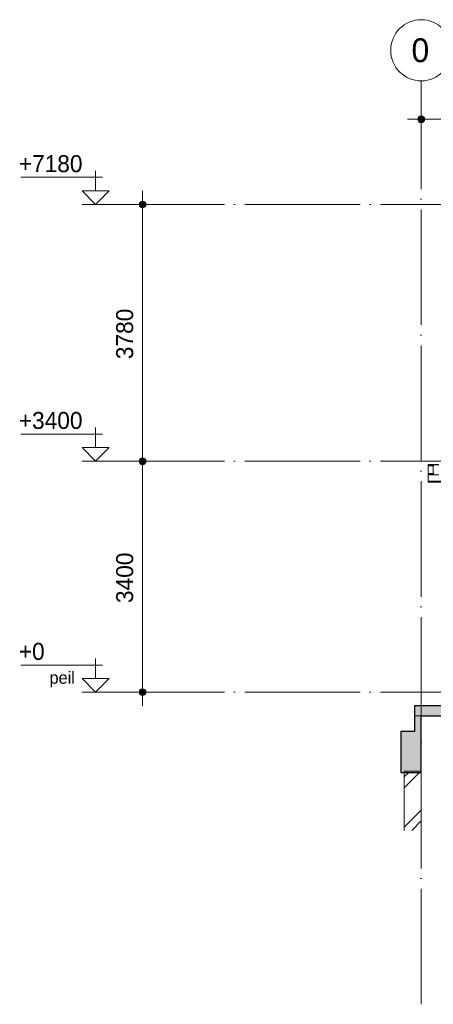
# Model space of a CAD drawing. Header units: millimetres. Extents: x 4517 to 474157, y -4632 to 9900.
# Tile 59 of 114: x 291609 to 297705, y -4594 to 9900. Entities that reach past the tile are written whole.
import ezdxf

# ---------------------------------------------------------------- set-up
doc = ezdxf.new("R2010")
doc.units = ezdxf.units.MM
for name, pattern in [('WSP_hartlijn', [800, 500, -100, 100, -100]), ('WSP_hhidden', [250, 150, -100]), ('WSP_stramienlijn', [2000, 1700, -150, 0, -150])]:
    doc.linetypes.add(name, pattern=pattern)
for name, color, linetype, lineweight in [('00_algemeen - hartlijn', 7, 'WSP_hartlijn', 13), ('00_maatvoering', 8, 'Continuous', 13), ('00_maatvoering-100', 8, 'Continuous', 13), ('07_stramien', 4, 'Continuous', 13), ('07_stramien - levels', 7, 'Continuous', 13), ('16_funderingsconstructies', 2, 'Continuous', 18), ('16_funderingsconstructies - voeten en balken -cut-', 3, 'Continuous', 25), ('17_paalfunderingen - prefab', 2, 'Continuous', 18), ('23_vloeren', 2, 'Continuous', 18), ('23_vloeren - hatch', 1, 'Continuous', 18), ('23_vloeren -cut-', 3, 'Continuous', 25), ('28_hoofddraagconstructies - kolommen en liggers', 1, 'Continuous', 13), ('28_hoofddraagconstructies - kolommen en liggers - staal', 1, 'Continuous', 13), ('28_hoofddraagconstructies - kolommen en liggers - staal -cut-', 2, 'Continuous', 13)]:
    doc.layers.add(name, color=color, linetype=linetype, lineweight=lineweight)
doc.layers.add('16_funderingsconstructies - voeten en balken', color=2, linetype='Continuous')
doc.styles.add('Revittext', font='txt', dxfattribs={"height": 250})
doc.styles.add('Revittext_1', font='txt', dxfattribs={"height": 180})
doc.styles.add('Revittext_2', font='txt', dxfattribs={"height": 350})
doc.dimstyles.new('WSP_25_-_transparant', dxfattribs={"dimscale": 304.8, "dimtxt": 252.223969, "dimasz": 1.312336, "dimexe": 0.656168, "dimexo": 0.0625, "dimgap": 0.213255, "dimtad": 1, "dimdec": 0, "dimzin": 0, "dimdsep": 46, "dimtxsty": 'Revittext', "dimblk1": 'DOTSMALL', "dimblk2": 'DOTSMALL', "dimsah": 1, "dimcen": 0.09, "dimdle": 0.656168, "dimazin": 0, "dimtfac": 1, "dimtdec": 4, "dimtix": 1, "dimtmove": 0, "dimatfit": 3, "dimfxl": 0.656168, "dimfxlon": 1, "dimtvp": 1, "dimtolj": 1, "dimtzin": 0, "dimarcsym": 2})

# ---------------------------------------------------------------- blocks, each defined once
blk = doc.blocks.new('28_WSP_SF_staal - HE v21-0 - HE260B S355-1384947-as F')
at = {"layer": '00_algemeen - hartlijn'}
blk.add_line((2700, 3220), (2776, 3220), dxfattribs=at)
at = {"layer": '28_hoofddraagconstructies - kolommen en liggers', "linetype": 'WSP_hhidden'}
blk.add_line((2776, 3220), (2784, 3220), dxfattribs=at)
blk = doc.blocks.new('17_WSP_FD_prefab - fundatiepaal v18-0 - 250x250-1088808-as F')
at = {"layer": '16_funderingsconstructies', "lineweight": 13}
h = blk.add_hatch(dxfattribs=at)
h.set_pattern_fill('FP_1', color=50, style=0, pattern_type=2)
h.set_pattern_definition([(45, (12053.6, 0), (-449.013, 449.013), []), (45, (12212.33, 0), (0, 898.026), []), (45, (11894.83, 0), (0, 898.026), [])])
h.paths.add_polyline_path([(2350, -2036), (2600, -2036), (2600, -1180), (2350, -1180)])
at = {"layer": '16_funderingsconstructies', "color": 135, "lineweight": 13}
for p, q in [((2600, -1160), (2350, -1160)), ((2350, -1160), (2350, -1180))]:
    blk.add_line(p, q, dxfattribs=at)
at = {"layer": '17_paalfunderingen - prefab', "color": 55}
for p, q in [((2350, -1180), (2350, -2036)), ((2600, -2036), (2600, -1180))]:
    blk.add_line(p, q, dxfattribs=at)
blk = doc.blocks.new('Level - Level _ description-214686-as F')
at = {"layer": '07_stramien - levels'}
for p, q in [((-2199, 200), (-2199, 496)), ((-3300, 400), (-2096, 400)), ((-2398, 200), (-2199, 0)), ((-2398, 200), (-2000, 200)), ((-2000, 200), (-2199, 0)), ((-2000, 0), (-2398, 0))]:
    blk.add_line(p, q, dxfattribs=at)
blk = doc.blocks.new('Level - Level-3995-as F')
at = {"layer": '07_stramien - levels'}
for p, q in [((-3300, 3800), (-2096, 3800)), ((-2199, 3600), (-2199, 3896)), ((-2398, 3600), (-2199, 3400)), ((-2398, 3600), (-2000, 3600)), ((-2000, 3600), (-2199, 3400)), ((-2000, 3400), (-2398, 3400))]:
    blk.add_line(p, q, dxfattribs=at)
blk = doc.blocks.new('Grid - Stramienbol 9_0mm-3500-as F')
at = {"layer": '07_stramien'}
blk.add_circle((5000, 9450), 450, dxfattribs=at)
blk = doc.blocks.new('DIMBLOCK85-as F')
at = {"layer": '00_maatvoering-100'}
h = blk.add_hatch(color=256, dxfattribs=at)
edge = h.paths.add_edge_path()
edge.add_arc((297526, 8434), 50, 0, 360)
h = blk.add_hatch(color=256, dxfattribs=at)
edge = h.paths.add_edge_path()
edge.add_arc((299926, 8434), 50, 0, 360)
for p, q in [((297526, 8634), (297526, 8234)), ((297526, 8434), (297526, 8634)), ((299926, 8634), (299926, 8234)), ((299926, 8434), (299926, 8634)), ((297326, 8434), (299926, 8434))]:
    blk.add_line(p, q, dxfattribs=at)
for centre in [(297526, 8434), (299926, 8434)]:
    blk.add_circle(centre, 50, dxfattribs=at)
at = {"layer": '00_maatvoering-100', "color": 0, "insert": (298338, 8823), "char_height": 250, "width": 931.29, "attachment_point": 1, "line_spacing_factor": 0.931288, "style": 'Revittext'}
blk.add_mtext('2400', dxfattribs=at)
blk = doc.blocks.new('_DotSmall')
at = {"color": 0, "linetype": 'ByBlock', "const_width": 0.5}
blk.add_lwpolyline([(-0.0625, 0, 1), (0.0625, 0, 1)], format="xyb", close=True, dxfattribs=at)
blk = doc.blocks.new('DIMBLOCK101-as F')
at = {"layer": '00_maatvoering-100'}
h = blk.add_hatch(color=256, dxfattribs=at)
edge = h.paths.add_edge_path()
edge.add_arc((293420, 7180), 50, 0, 360)
h = blk.add_hatch(color=256, dxfattribs=at)
edge = h.paths.add_edge_path()
edge.add_arc((293420, 3400), 50, 0, 360)
for p, q in [((293420, 7380), (293420, 3400)), ((293620, 7180), (293220, 7180)), ((293420, 7180), (293620, 7180)), ((293620, 3400), (293220, 3400)), ((293420, 3400), (293620, 3400))]:
    blk.add_line(p, q, dxfattribs=at)
for centre in [(293420, 7180), (293420, 3400)]:
    blk.add_circle(centre, 50, dxfattribs=at)
at = {"layer": '00_maatvoering-100', "color": 0, "insert": (293031, 4902), "char_height": 250, "width": 931.29, "attachment_point": 1, "rotation": 90, "line_spacing_factor": 0.931288, "style": 'Revittext'}
blk.add_mtext('3780', dxfattribs=at)
blk = doc.blocks.new('DIMBLOCK102-as F')
at = {"layer": '00_maatvoering-100'}
h = blk.add_hatch(color=256, dxfattribs=at)
edge = h.paths.add_edge_path()
edge.add_arc((293420, 3400), 50, 0, 360)
h = blk.add_hatch(color=256, dxfattribs=at)
edge = h.paths.add_edge_path()
edge.add_arc((293420, 0), 50, 0, 360)
for p, q in [((293620, 3400), (293220, 3400)), ((293420, 3400), (293420, -200)), ((293420, 3400), (293620, 3400)), ((293620, 0), (293220, 0)), ((293420, 0), (293620, 0))]:
    blk.add_line(p, q, dxfattribs=at)
for centre in [(293420, 3400), (293420, 0)]:
    blk.add_circle(centre, 50, dxfattribs=at)
at = {"layer": '00_maatvoering-100', "color": 0, "insert": (293031, 1312), "char_height": 250, "width": 931.29, "attachment_point": 1, "rotation": 90, "line_spacing_factor": 0.931288, "style": 'Revittext'}
blk.add_mtext('3400', dxfattribs=at)

msp = doc.modelspace()

# ---------------------------------------------------------------- hatches: boundary and pattern name
at = {"layer": '16_funderingsconstructies - voeten en balken'}
msp.add_hatch(color=90, dxfattribs=at).paths.add_polyline_path([(297226.1, -1180), (297526.1, -1180), (297526.1, -350), (297426.1, -350), (297426.1, -580), (297226.1, -580)])
at = {"layer": '23_vloeren - hatch'}
h = msp.add_hatch(color=10, dxfattribs=at)
h.paths.add_polyline_path([(345526.1, -350), (345626.1, -350), (345626.1, -200), (333426.1, -200), (333426.1, -350), (344285.8, -350)])
h.paths.add_polyline_path([(297426.1, -350), (324026.1, -350), (324026.1, -200), (297426.1, -200)])
at = {"layer": '28_hoofddraagconstructies - kolommen en liggers - staal'}
msp.add_hatch(color=256, dxfattribs=at).paths.add_polyline_path([(297626.1, 3198), (297786.1, 3198), (297786.1, 3207), (297724.1, 3207), (297713.5, 3211.4), (297709.1, 3222), (297709.1, 3326), (297713.5, 3336.6), (297724.1, 3341), (297786.1, 3341), (297786.1, 3350), (297626.1, 3350), (297626.1, 3341), (297688.1, 3341), (297698.7, 3336.6), (297703.1, 3326), (297703.1, 3222), (297698.7, 3211.4), (297688.1, 3207), (297626.1, 3207)])

# ---------------------------------------------------------------- linework, layer by layer
at = {"layer": '07_stramien', "linetype": 'WSP_stramienlijn'}
msp.add_line((297526.1, -4594.5), (297526.1, 9000), dxfattribs=at)
at = {"layer": '07_stramien - levels', "linetype": 'WSP_stramienlijn'}
for p, q in [((292926.1, 7180), (349200.4, 7180)), ((292926.1, 3400), (349200.4, 3400)), ((292926.1, 0), (349200.4, 0))]:
    msp.add_line(p, q, dxfattribs=at)
at = {"layer": '16_funderingsconstructies - voeten en balken', "color": 55, "lineweight": 18}
msp.add_line((297526.1, -350), (297426.1, -350), dxfattribs=at)
at = {"layer": '16_funderingsconstructies - voeten en balken -cut-', "color": 8}
for p, q in [((297426.1, -350), (297426.1, -580)), ((297526.1, -1180), (297526.1, -350)), ((297426.1, -580), (297226.1, -580)), ((297226.1, -580), (297226.1, -1180)), ((297226.1, -1180), (297526.1, -1180))]:
    msp.add_line(p, q, dxfattribs=at)
at = {"layer": '23_vloeren', "color": 55}
msp.add_line((297426.1, -350), (297526.1, -350), dxfattribs=at)
at = {"layer": '23_vloeren -cut-', "color": 8}
for p, q in [((324026.1, -200), (297426.1, -200)), ((297426.1, -200), (297426.1, -350)), ((297526.1, -350), (323926.1, -350))]:
    msp.add_line(p, q, dxfattribs=at)
at = {"layer": '28_hoofddraagconstructies - kolommen en liggers', "linetype": 'WSP_hhidden'}
msp.add_line((297700.4, 3332.5), (297711.7, 3332.5), dxfattribs=at)
for centre, start, end in [((297688.1, 3326), 0.73424, 89.26576), ((297688.1, 3222), 270.73424, 359.26576)]:
    msp.add_arc(centre, 15, start, end, dxfattribs=at)
at = {"layer": '28_hoofddraagconstructies - kolommen en liggers - staal'}
for p, q in [((297626.1, 3332.5), (297626.1, 3341)), ((297626.1, 3308.5), (297626.1, 3332.5)), ((297626.1, 3332.5), (297700.4, 3332.5)), ((297626.1, 3207), (297626.1, 3308.5)), ((297626.1, 3131.5), (297626.1, 3198)), ((297626.1, 3107.5), (297626.1, 3131.5)), ((297626.1, 3090), (297626.1, 3107.5)), ((297626.1, 3107.5), (324006.1, 3107.5)), ((297626.1, 3090), (324006.1, 3090))]:
    msp.add_line(p, q, dxfattribs=at)
at = {"layer": '28_hoofddraagconstructies - kolommen en liggers - staal -cut-'}
for p, q in [((297626.1, 3350), (297626.1, 3341)), ((297786.1, 3350), (297626.1, 3350)), ((297626.1, 3341), (297688.1, 3341)), ((297688.1, 3207), (297626.1, 3207)), ((297626.1, 3207), (297626.1, 3198)), ((297626.1, 3198), (297786.1, 3198)), ((297703.1, 3326), (297703.1, 3222))]:
    msp.add_line(p, q, dxfattribs=at)
for centre, start, end in [((297688.1, 3326), 0, 90), ((297688.1, 3222), 270, 0)]:
    msp.add_arc(centre, 15, start, end, dxfattribs=at)

# ---------------------------------------------------------------- block references
at = {"layer": '07_stramien'}
msp.add_blockref('Grid - Stramienbol 9_0mm-3500-as F', (292526.1, 0), dxfattribs=at)
at = {"layer": '07_stramien - levels'}
for name, p in [('Level - Level-3995-as F', (294926.1, 3780)), ('Level - Level-3995-as F', (294926.1, 0)), ('Level - Level _ description-214686-as F', (294926.1, 0))]:
    msp.add_blockref(name, p, dxfattribs=at)
at = {"layer": '16_funderingsconstructies', "color": 135, "lineweight": 13}
msp.add_blockref('17_WSP_FD_prefab - fundatiepaal v18-0 - 250x250-1088808-as F', (294926.1, 0), dxfattribs=at)
at = {"layer": '28_hoofddraagconstructies - kolommen en liggers', "linetype": 'WSP_hhidden'}
msp.add_blockref('28_WSP_SF_staal - HE v21-0 - HE260B S355-1384947-as F', (294926.1, 0), dxfattribs=at)

# ---------------------------------------------------------------- texts
at = {"layer": '07_stramien', "insert": (297383.4, 9625.6), "char_height": 350, "width": 336.709, "attachment_point": 1, "style": 'Revittext_2'}
msp.add_mtext('0', dxfattribs=at)
at = {"layer": '07_stramien - levels', "attachment_point": 1}
for s, insert, char_height, width, style in [('+7180', (291596.3, 7905.7), 250, 1178.481, 'Revittext'), ('+3400', (291596.3, 4125.7), 250, 1178.481, 'Revittext'), ('+0', (291596.3, 725.7), 250, 481.012, 'Revittext'), ('peil', (292048.5, 304.4), 180, 440.928, 'Revittext_1')]:
    msp.add_mtext(s, dxfattribs=dict(at, insert=insert, char_height=char_height, width=width, style=style))

# ---------------------------------------------------------------- dimensions: what is measured, and where the dimension line sits
at = {"layer": '00_maatvoering'}
dim = msp.add_linear_dim(base=(299926.1, 8434.4), p1=(297526.1, 8634.4), p2=(299926.1, 8634.4), dimstyle='WSP_25_-_transparant', override={"dimpost": '<>', "dimfxl": 2400}, dxfattribs=at)
dim.commit()
dim.dimension.update_dxf_attribs({"geometry": 'DIMBLOCK85-as F', "text_midpoint": (298726.1, 8627.1)})
for base, p1, p2, override, picture, middle in [((293420, 3400), (293620, 7180), (293620, 3400), {"dimpost": '<>', "dimfxl": 3780}, 'DIMBLOCK101-as F', (293227.3, 5290)), ((293420, 0), (293620, 3400), (293620, 0), {"dimpost": '<>', "dimfxl": 3400}, 'DIMBLOCK102-as F', (293227.3, 1700))]:
    dim = msp.add_linear_dim(base=base, p1=p1, p2=p2, angle=90, dimstyle='WSP_25_-_transparant', override=override, dxfattribs=at)
    dim.commit()
    dim.dimension.update_dxf_attribs({"geometry": picture, "text_midpoint": middle})

doc.saveas('drawing.dxf')
